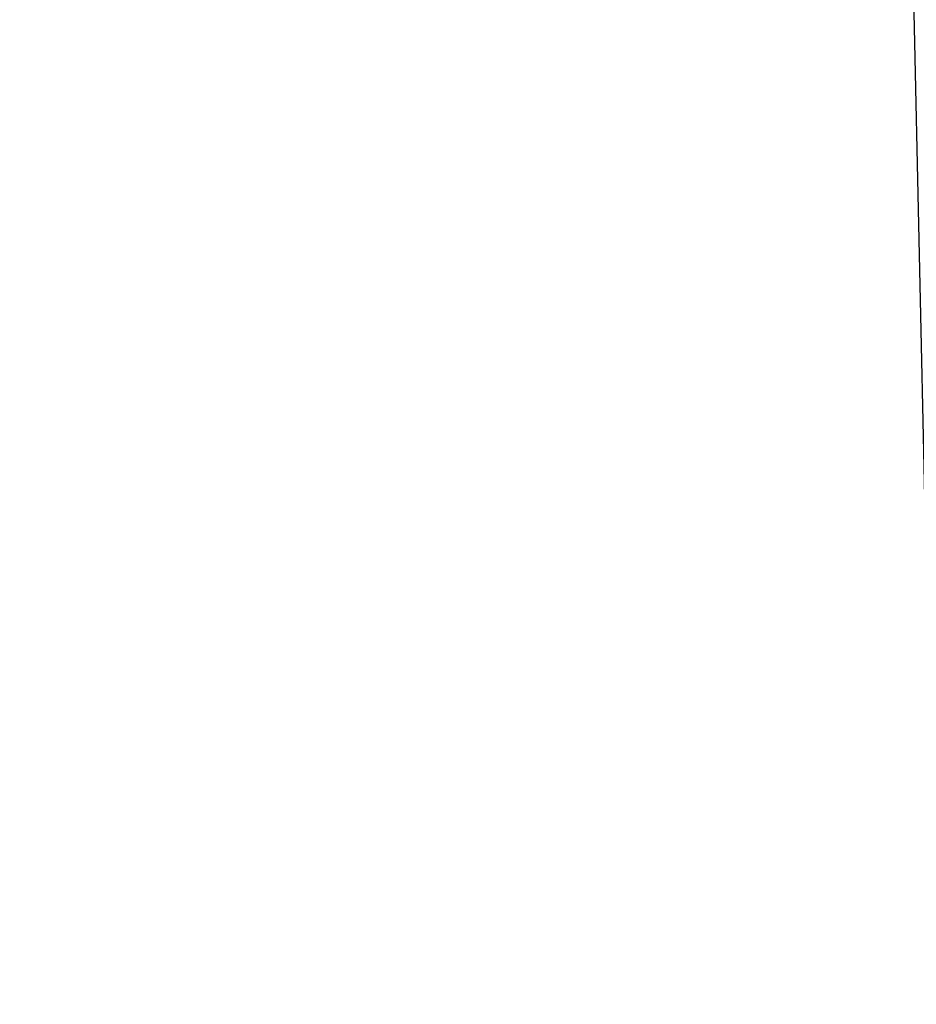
# Model space of a CAD drawing. Header units: millimetres. Extents: x 0 to 105, y 0 to 73.
# Tile 138 of 256: x 43.36 to 43.475, y 22.379 to 22.505. Entities that reach past the tile are written whole.
import ezdxf

# ---------------------------------------------------------------- set-up
doc = ezdxf.new("R2010")
doc.units = ezdxf.units.MM
doc.header["$LTSCALE"] = 25.4
doc.layers.get('0').update_dxf_attribs({"true_color": 0xff5454})

# ---------------------------------------------------------------- blocks, each defined once
blk = doc.blocks.new('INDIA-7858-7860.STL')
at = {"color": 250, "true_color": 0x262626}
mesh = blk.add_polyface(dxfattribs=at)
corners = [(30.60505, 55.39872, -68.33228), (-25.57562, 37.65813, -145.50296), (-25.45593, 32.22765, -144.13846)]
mesh.append_faces([[corners[k] for k in face] for face in [(0, 1, 2)]], dxfattribs={"color": 250})
at = {"color": 18, "true_color": 0x000000}
mesh = blk.add_polyface(dxfattribs=at)
corners = [(-25.59928, 37.8632, -145.54048), (-17.60057, 36.54813, -133.92845), (-25.39005, 33.7, -144.58032), (-17.80981, 40.71133, -134.88861)]
mesh.append_faces([[corners[k] for k in face] for face in [(0, 1, 2), (1, 0, 3)]], dxfattribs={"vtx0": -1, "color": 18})
at = {"color": 250, "true_color": 0x262626}
mesh = blk.add_polyface(dxfattribs=at)
corners = [(8.8664, 33.69982, -46.63337), (-47.13047, 13.22521, -123.20744), (5.35036, 33.8878, -46.82136)]
mesh.append_faces([[corners[k] for k in face] for face in [(0, 1, 2)]], dxfattribs={"color": 250})

msp = doc.modelspace()

# ---------------------------------------------------------------- block references
at = {"color": 0}
msp.add_blockref('INDIA-7858-7860.STL', (68.96693, -11.38602, 147.15457), dxfattribs=at)

doc.saveas('drawing.dxf')
